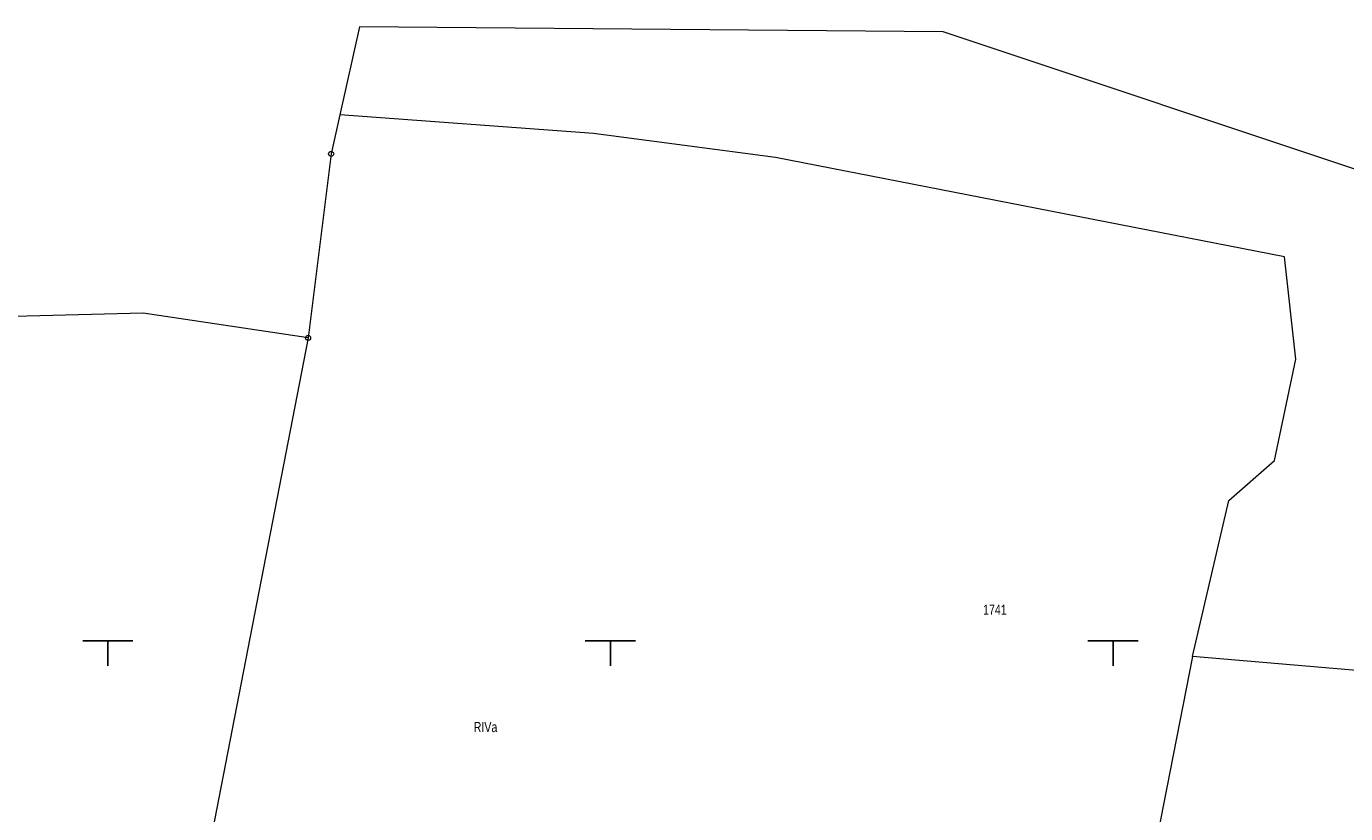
# Model space of a CAD drawing. Header units: metres. Extents: x 7423100 to 7431699, y 5527887 to 5533362.
# Tile 30 of 114: x 7427742 to 7427873, y 5529983 to 5530061. Entities that reach past the tile are written whole.
import ezdxf

# ---------------------------------------------------------------- set-up
doc = ezdxf.new("R2010")
doc.units = ezdxf.units.M
doc.header["$MEASUREMENT"] = 0
doc.linetypes.add('219-500', pattern=[0])
doc.layers.get('0').update_dxf_attribs({"color": 2, "linetype": 'CONTINUOUS', "lineweight": 5})
for name, color, linetype in [('202-punkt graniczny', 7, 'CONTINUOUS'), ('203-punkt graniczny', 7, 'CONTINUOUS'), ('209-oznaczenie konturu klasyfikacyjnego', 7, 'CONTINUOUS'), ('211-numer działki ewidencyjnej', 7, 'CONTINUOUS'), ('217-kontur klasyfikacyjny', 7, 'CONTINUOUS'), ('218-kontur użytku gruntowego', 7, 'CONTINUOUS'), ('219-działka ewidencyjna', 7, 'CONTINUOUS'), ('Wstawianie ramki sekcyjnej z opisem', 7, 'CONTINUOUS')]:
    doc.layers.add(name, color=color, linetype=linetype)
doc.styles.get("Standard").update_dxf_attribs({"font": 'Working1250.shx', "width": 0.75})

# ---------------------------------------------------------------- blocks, each defined once
blk = doc.blocks.new('203')
at = {"linetype": 'Continuous', "lineweight": 0}
h = blk.add_hatch(color=0, dxfattribs=at)
edge = h.paths.add_edge_path()
edge.add_arc((0, 0), 0.045, 0, 360)
blk = doc.blocks.new('202')
at = {"color": 0, "linetype": 'Continuous', "lineweight": 0}
blk.add_circle((0, 0), 0.25, dxfattribs=at)
blk = doc.blocks.new('RAMKA500K')
at = {"color": 0}
for p, q in [((147.5, 250), (152.5, 250)), ((150, 247.5), (150, 250)), ((197.5, 250), (202.5, 250)), ((200, 247.5), (200, 250)), ((247.5, 250), (252.5, 250)), ((250, 247.5), (250, 250))]:
    blk.add_line(p, q, dxfattribs=at)

msp = doc.modelspace()

# ---------------------------------------------------------------- linework, layer by layer
at = {"layer": '217-kontur klasyfikacyjny', "color": 92, "linetype": 'Continuous', "lineweight": 18, "flags": 128}
for points in [[(7427773.09, 5530052.27), (7427772.21, 5530048.4)], [(7427798.32, 5530050.43), (7427773.09, 5530052.27)], [(7427816.43, 5530048.03), (7427798.32, 5530050.43)], [(7427772.21, 5530048.4), (7427769.92, 5530030.1)], [(7427867.04, 5530038.15), (7427816.43, 5530048.03)], [(7427868.17, 5530027.99), (7427867.04, 5530038.15)], [(7427753.52, 5530032.57), (7427731.64, 5530032)], [(7427769.92, 5530030.1), (7427753.52, 5530032.57)], [(7427866.05, 5530017.92), (7427868.17, 5530027.99)], [(7427861.51, 5530013.94), (7427866.05, 5530017.92)], [(7427857.9, 5529998.44), (7427861.51, 5530013.94)], [(7427875, 5529996.97), (7427857.9, 5529998.44)]]:
    msp.add_lwpolyline(points, dxfattribs=at)
at = {"layer": '218-kontur użytku gruntowego', "color": 3, "linetype": 'Continuous', "lineweight": 18, "flags": 128}
for points in [[(7427857.9, 5529998.44), (7427848.66, 5529951.23)], [(7427875, 5529996.97), (7427857.9, 5529998.44)]]:
    msp.add_lwpolyline(points, dxfattribs=at)
at = {"layer": '219-działka ewidencyjna', "color": 7, "linetype": '219-500', "lineweight": 18, "flags": 128}
for points in [[(7427775.05, 5530061.03), (7427773.09, 5530052.27)], [(7427833.09, 5530060.54), (7427775.05, 5530061.03)], [(7427876.43, 5530046.08), (7427833.09, 5530060.54)], [(7427773.09, 5530052.27), (7427772.21, 5530048.4)], [(7427772.21, 5530048.4), (7427769.92, 5530030.1)], [(7427769.92, 5530030.1), (7427759.49, 5529976.37)]]:
    msp.add_lwpolyline(points, dxfattribs=at)

# ---------------------------------------------------------------- block references
at = {"layer": '202-punkt graniczny', "color": 7, "linetype": 'Continuous', "lineweight": 18}
for p in [(7427772.21, 5530048.4), (7427769.92, 5530030.1)]:
    msp.add_blockref('202', p, dxfattribs=at)
at = {"layer": '203-punkt graniczny', "color": 7, "linetype": 'Continuous', "lineweight": 18}
for p in [(7427775.05, 5530061.03), (7427833.09, 5530060.54), (7427773.09, 5530052.27)]:
    msp.add_blockref('203', p, dxfattribs=at)
at = {"layer": 'Wstawianie ramki sekcyjnej z opisem', "color": 7, "linetype": 'Continuous', "lineweight": 13}
msp.add_blockref('RAMKA500K', (7427600, 5529750), dxfattribs=at)

# ---------------------------------------------------------------- texts
at = {"layer": '209-oznaczenie konturu klasyfikacyjnego', "color": 3, "linetype": 'Continuous', "lineweight": 18, "width": 0.79}
msp.add_text('RIVa', height=1, dxfattribs=at).set_placement((7427786.4, 5529990.91))
at = {"layer": '211-numer działki ewidencyjnej', "color": 7, "linetype": 'Continuous', "lineweight": 18, "width": 0.79}
msp.add_text('1741', height=1, dxfattribs=at).set_placement((7427837.07, 5530002.58))

doc.saveas('drawing.dxf')
